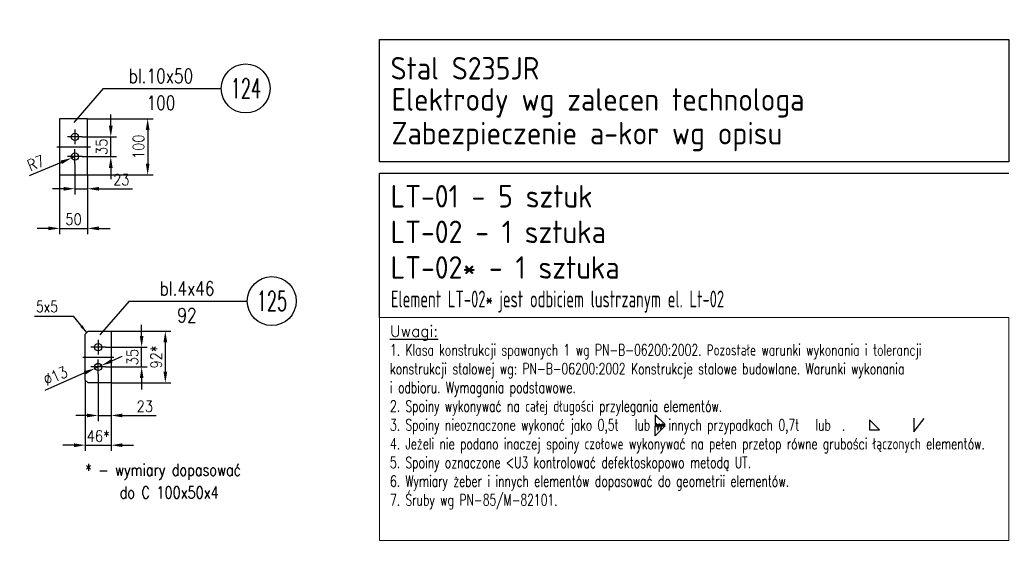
# Model space of a CAD drawing. Header units: millimetres. Extents: x -34919 to 306996, y -293018 to -145733.
# Tile 87 of 256: x 71153 to 72905, y -215484 to -214519. Entities that reach past the tile are written whole.
import ezdxf
from ezdxf.enums import TextEntityAlignment as Align
from ezdxf.lldxf.tags import DXFTag

# ---------------------------------------------------------------- set-up
doc = ezdxf.new("R2010")
doc.units = ezdxf.units.MM
doc.header["$LTSCALE"] = 3
doc.linetypes.add('DASHDOT', pattern=[25.4, 12.7, -6.35, 0, -6.35])
for name, color, linetype in [('CIENKA', 4, 'Continuous'), ('K-wypełnienia', 8, 'Continuous'), ('LAYER0', 7, 'Continuous'), ('OSIE_SYSTEMU', 4, 'CENTER'), ('oznaczenia', 4, 'Continuous'), ('P0', 7, 'Continuous'), ('poziome 1', 7, 'Continuous'), ('slupki', 7, 'Continuous')]:
    doc.layers.add(name, color=color, linetype=linetype)
doc.layers.add('OPISY', color=2, linetype='Continuous', lineweight=13)
doc.layers.add('SIATKA', color=5, linetype='Continuous', lineweight=18)
doc.styles.add('NOVE3', font='romans.shx', dxfattribs={"width": 0.7})
doc.styles.add('NOVE4', font='isocp.shx')
doc.styles.add('R20', font='romans.shx', dxfattribs={"width": 0.85})
doc.styles.add('R40', font='romans.shx', dxfattribs={"width": 0.8, "height": 40})
doc.styles.add('R50', font='romans.shx', dxfattribs={"width": 0.85, "height": 50})
doc.styles.add('WYMIAR1', font='ROMANS.shx', dxfattribs={"width": 0.7, "oblique": 15})
tags = doc.linetypes.add('CENTER', pattern=[2, 1.25, -0.25, 0.25, -0.25]).pattern_tags.tags
tags[10:11] = [DXFTag(74, 4), DXFTag(75, 0), DXFTag(340, '0'), DXFTag(46, 1.0), DXFTag(50, 0.0), DXFTag(44, 0.0), DXFTag(45, 0.0)]
tags[8:9] = [DXFTag(74, 4), DXFTag(75, 0), DXFTag(340, '0'), DXFTag(46, 1.0), DXFTag(50, 0.0), DXFTag(44, 0.0), DXFTag(45, 0.0)]
tags[6:7] = [DXFTag(74, 4), DXFTag(75, 0), DXFTag(340, '0'), DXFTag(46, 1.0), DXFTag(50, 0.0), DXFTag(44, 0.0), DXFTag(45, 0.0)]
tags[4:5] = [DXFTag(74, 4), DXFTag(75, 0), DXFTag(340, '0'), DXFTag(46, 1.0), DXFTag(50, 0.0), DXFTag(44, 0.0), DXFTag(45, 0.0)]
doc.dimstyles.new('NORM20', dxfattribs={"dimscale": 20, "dimtxt": 2, "dimasz": 1.5, "dimexe": 1, "dimexo": 1, "dimgap": 1, "dimtad": 1, "dimdec": 0, "dimzin": 0, "dimdsep": 46, "dimtxsty": 'WYMIAR1', "dimcen": 1.5, "dimclrd": 4, "dimclre": 4, "dimclrt": 3, "dimadec": 0, "dimazin": 0, "dimtfac": 1, "dimtdec": 0, "dimtmove": 2, "dimatfit": 3, "dimfxl": 1, "dimtolj": 1, "dimtzin": 0, "dimarcsym": 0})
doc.dimstyles.new('Skala 1_10', dxfattribs={"dimscale": 10, "dimtxt": 2, "dimasz": 2, "dimexe": 1, "dimexo": 0, "dimtad": 1, "dimdec": 0, "dimdsep": 46, "dimtxsty": 'R20', "dimcen": 0, "dimclrd": 4, "dimclre": 4, "dimclrt": 3, "dimadec": 0, "dimazin": 0, "dimtfac": 1, "dimtdec": 0, "dimtix": 1, "dimtmove": 0, "dimatfit": 2, "dimfxl": 1, "dimtolj": 1, "dimtzin": 0, "dimarcsym": 0})

# ---------------------------------------------------------------- blocks, each defined once
blk = doc.blocks.new('*D30')
at = {"layer": 'Defpoints', "color": 0, "transparency": 16777216}
for p in [(71315.4, -215072.9, 0), (71315.4, -215164.9, 0), (71411.8, -215164.9)]:
    blk.add_point(p, dxfattribs=at)
at = {"layer": 'SIATKA', "color": 4, "lineweight": -2, "transparency": 16777216}
for p, q in [((71315.4, -215072.9), (71421.8, -215072.9)), ((71411.8, -215092.9), (71411.8, -215144.9)), ((71315.4, -215164.9), (71421.8, -215164.9))]:
    blk.add_line(p, q, dxfattribs=at)
at = {"layer": 'SIATKA', "color": 4, "transparency": 16777216}
for points in [[(71408.5, -215092.9), (71415.2, -215092.9), (71411.8, -215072.9)], [(71408.5, -215144.9), (71415.2, -215144.9), (71411.8, -215164.9)]]:
    blk.add_solid(points, dxfattribs=at)
at = {"layer": 'SIATKA', "color": 3, "transparency": 16777216, "insert": (71395.6, -215118.9), "char_height": 20, "attachment_point": 5, "rotation": 90, "style": 'R20'}
blk.add_mtext('\\A1;92*', dxfattribs=at)
blk = doc.blocks.new('*D31')
at = {"layer": 'Defpoints', "color": 0, "transparency": 16777216}
for p in [(71305.4, -215101.4, 0), (71369.7, -215101.4), (71305.4, -215136.4)]:
    blk.add_point(p, dxfattribs=at)
at = {"layer": 'SIATKA', "color": 4, "lineweight": -2, "transparency": 16777216}
for p, q in [((71369.7, -215081.4), (71369.7, -215061.4)), ((71305.4, -215101.4), (71379.7, -215101.4)), ((71369.7, -215136.4), (71369.7, -215101.4)), ((71305.4, -215136.4), (71379.7, -215136.4)), ((71369.7, -215156.4), (71369.7, -215176.4))]:
    blk.add_line(p, q, dxfattribs=at)
at = {"layer": 'SIATKA', "color": 4, "transparency": 16777216}
for points in [[(71366.4, -215081.4), (71373, -215081.4), (71369.7, -215101.4)], [(71366.4, -215156.4), (71373, -215156.4), (71369.7, -215136.4)]]:
    blk.add_solid(points, dxfattribs=at)
at = {"layer": 'SIATKA', "color": 3, "transparency": 16777216, "insert": (71353.5, -215118.9), "char_height": 20, "attachment_point": 5, "rotation": 90, "style": 'R20'}
blk.add_mtext('\\A1;35', dxfattribs=at)
blk = doc.blocks.new('*D32')
at = {"layer": 'Defpoints', "color": 0, "transparency": 16777216}
for p in [(71292.4, -215149.4, 0), (71315.4, -215164.9, 0), (71292.4, -215222.8)]:
    blk.add_point(p, dxfattribs=at)
at = {"layer": 'SIATKA', "color": 4, "lineweight": -2, "transparency": 16777216}
for p, q in [((71292.4, -215149.4), (71292.4, -215232.8)), ((71315.4, -215164.9), (71315.4, -215232.8)), ((71272.4, -215222.8), (71252.4, -215222.8)), ((71292.4, -215222.8), (71315.4, -215222.8)), ((71335.4, -215222.8), (71395.4, -215222.8))]:
    blk.add_line(p, q, dxfattribs=at)
at = {"layer": 'SIATKA', "color": 4, "transparency": 16777216}
for points in [[(71272.4, -215219.5), (71272.4, -215226.1), (71292.4, -215222.8)], [(71335.4, -215219.5), (71335.4, -215226.1), (71315.4, -215222.8)]]:
    blk.add_solid(points, dxfattribs=at)
at = {"layer": 'SIATKA', "color": 3, "transparency": 16777216, "insert": (71375.4, -215206.5), "char_height": 20, "attachment_point": 5, "style": 'R20'}
blk.add_mtext('\\A1;23', dxfattribs=at)
blk = doc.blocks.new('*D33')
at = {"layer": 'Defpoints', "color": 0, "transparency": 16777216}
for p in [(71269.4, -215159.9), (71315.4, -215164.9), (71315.4, -215275.6)]:
    blk.add_point(p, dxfattribs=at)
at = {"layer": 'SIATKA', "color": 4, "lineweight": -2, "transparency": 16777216}
for p, q in [((71269.4, -215159.9), (71269.4, -215285.6)), ((71315.4, -215164.9), (71315.4, -215285.6)), ((71249.4, -215275.6), (71229.4, -215275.6)), ((71269.4, -215275.6), (71315.4, -215275.6)), ((71335.4, -215275.6), (71355.4, -215275.6))]:
    blk.add_line(p, q, dxfattribs=at)
at = {"layer": 'SIATKA', "color": 4, "transparency": 16777216}
for points in [[(71249.4, -215272.3), (71249.4, -215279), (71269.4, -215275.6)], [(71335.4, -215272.3), (71335.4, -215279), (71315.4, -215275.6)]]:
    blk.add_solid(points, dxfattribs=at)
at = {"layer": 'SIATKA', "color": 3, "transparency": 16777216, "insert": (71292.4, -215259.4), "char_height": 20, "attachment_point": 5, "style": 'R20'}
blk.add_mtext('\\A1;46*', dxfattribs=at)
blk = doc.blocks.new('*D34')
at = {"layer": 'Defpoints', "color": 0, "transparency": 16777216}
for p in [(71286.4, -215139.1, 0), (71298.3, -215133.8, 0)]:
    blk.add_point(p, dxfattribs=at)
at = {"layer": 'SIATKA', "color": 4, "lineweight": -2, "transparency": 16777216}
for p, q in [((71316.6, -215125.7), (71334.9, -215117.6)), ((71298.3, -215133.8), (71286.4, -215139.1)), ((71268.1, -215147.2), (71197.6, -215178.4))]:
    blk.add_line(p, q, dxfattribs=at)
at = {"layer": 'SIATKA', "color": 4, "transparency": 16777216}
for points in [[(71315.2, -215122.7), (71317.9, -215128.8), (71298.3, -215133.8)], [(71266.8, -215144.1), (71269.5, -215150.2), (71286.4, -215139.1)]]:
    blk.add_solid(points, dxfattribs=at)
at = {"layer": 'SIATKA', "color": 3, "transparency": 16777216, "insert": (71216.4, -215152.4), "char_height": 20, "attachment_point": 5, "rotation": 23.909, "style": 'R20'}
blk.add_mtext('\\A1;∅13', dxfattribs=at)
blk = doc.blocks.new('*D35')
at = {"layer": 'Defpoints', "color": 0, "transparency": 16777216}
for p in [(71250.9, -214775.5, 0), (71273.5, -214795), (71273.5, -214819.6)]:
    blk.add_point(p, dxfattribs=at)
at = {"layer": 'SIATKA', "color": 4, "lineweight": -2, "transparency": 16777216}
for p, q in [((71250.9, -214775.5), (71250.9, -214829.6)), ((71273.5, -214795), (71273.5, -214829.6)), ((71230.9, -214819.6), (71210.9, -214819.6)), ((71250.9, -214819.6), (71273.5, -214819.6)), ((71293.5, -214819.6), (71353.5, -214819.6))]:
    blk.add_line(p, q, dxfattribs=at)
at = {"layer": 'SIATKA', "color": 4, "transparency": 16777216}
for points in [[(71230.9, -214816.3), (71230.9, -214823), (71250.9, -214819.6)], [(71293.5, -214816.3), (71293.5, -214823), (71273.5, -214819.6)]]:
    blk.add_solid(points, dxfattribs=at)
at = {"layer": 'SIATKA', "color": 3, "transparency": 16777216, "insert": (71333.5, -214803.4), "char_height": 20, "attachment_point": 5, "style": 'R20'}
blk.add_mtext('\\A1;23', dxfattribs=at)
blk = doc.blocks.new('*D36')
at = {"layer": 'Defpoints', "color": 0, "transparency": 16777216}
for p in [(71223.5, -214795), (71273.5, -214795), (71273.5, -214890.1)]:
    blk.add_point(p, dxfattribs=at)
at = {"layer": 'SIATKA', "color": 4, "lineweight": -2, "transparency": 16777216}
for p, q in [((71223.5, -214795), (71223.5, -214900.1)), ((71273.5, -214795), (71273.5, -214900.1)), ((71203.5, -214890.1), (71183.5, -214890.1)), ((71223.5, -214890.1), (71273.5, -214890.1)), ((71293.5, -214890.1), (71313.5, -214890.1))]:
    blk.add_line(p, q, dxfattribs=at)
at = {"layer": 'SIATKA', "color": 4, "transparency": 16777216}
for points in [[(71203.5, -214886.7), (71203.5, -214893.4), (71223.5, -214890.1)], [(71293.5, -214886.7), (71293.5, -214893.4), (71273.5, -214890.1)]]:
    blk.add_solid(points, dxfattribs=at)
at = {"layer": 'SIATKA', "color": 3, "transparency": 16777216, "insert": (71248.5, -214873.8), "char_height": 20, "attachment_point": 5, "style": 'R20'}
blk.add_mtext('\\A1;50', dxfattribs=at)
blk = doc.blocks.new('*D37')
at = {"layer": 'Defpoints', "color": 0, "transparency": 16777216}
for p in [(71263.9, -214727.5), (71314.7, -214727.5), (71263.9, -214762.5)]:
    blk.add_point(p, dxfattribs=at)
at = {"layer": 'SIATKA', "color": 4, "lineweight": -2, "transparency": 16777216}
for p, q in [((71314.7, -214707.5), (71314.7, -214687.5)), ((71263.9, -214727.5), (71324.7, -214727.5)), ((71314.7, -214762.5), (71314.7, -214727.5)), ((71263.9, -214762.5), (71324.7, -214762.5)), ((71314.7, -214782.5), (71314.7, -214802.5))]:
    blk.add_line(p, q, dxfattribs=at)
at = {"layer": 'SIATKA', "color": 4, "transparency": 16777216}
for points in [[(71311.4, -214707.5), (71318.1, -214707.5), (71314.7, -214727.5)], [(71311.4, -214782.5), (71318.1, -214782.5), (71314.7, -214762.5)]]:
    blk.add_solid(points, dxfattribs=at)
at = {"layer": 'SIATKA', "color": 3, "transparency": 16777216, "insert": (71298.5, -214745), "char_height": 20, "attachment_point": 5, "rotation": 90, "style": 'R20'}
blk.add_mtext('\\A1;35', dxfattribs=at)
blk = doc.blocks.new('*D38')
at = {"layer": 'Defpoints', "color": 0, "transparency": 16777216}
for p in [(71273.5, -214695), (71273.5, -214795), (71380.4, -214795)]:
    blk.add_point(p, dxfattribs=at)
at = {"layer": 'SIATKA', "color": 4, "lineweight": -2, "transparency": 16777216}
for p, q in [((71273.5, -214695), (71390.4, -214695)), ((71380.4, -214715), (71380.4, -214775)), ((71273.5, -214795), (71390.4, -214795))]:
    blk.add_line(p, q, dxfattribs=at)
at = {"layer": 'SIATKA', "color": 4, "transparency": 16777216}
for points in [[(71377.1, -214715), (71383.7, -214715), (71380.4, -214695)], [(71377.1, -214775), (71383.7, -214775), (71380.4, -214795)]]:
    blk.add_solid(points, dxfattribs=at)
at = {"layer": 'SIATKA', "color": 3, "transparency": 16777216, "insert": (71364.1, -214745), "char_height": 20, "attachment_point": 5, "rotation": 90, "style": 'R20'}
blk.add_mtext('\\A1;100', dxfattribs=at)
blk = doc.blocks.new('*D39')
at = {"layer": 'Defpoints', "color": 0, "transparency": 16777216}
for p in [(71244.9, -214765), (71250.9, -214762.5)]:
    blk.add_point(p, dxfattribs=at)
at = {"layer": 'LAYER0', "color": 4, "lineweight": -2, "transparency": 16777216}
for p, q in [((71226.5, -214772.7), (71169.3, -214796.5)), ((71250.9, -214762.5), (71244.9, -214765))]:
    blk.add_line(p, q, dxfattribs=at)
at = {"layer": 'LAYER0', "color": 4, "transparency": 16777216}
blk.add_solid([(71225.2, -214769.6), (71227.8, -214775.7), (71244.9, -214765)], dxfattribs=at)
at = {"layer": 'LAYER0', "color": 3, "transparency": 16777216, "insert": (71181.5, -214773.8), "char_height": 20, "attachment_point": 5, "rotation": 22.6003, "style": 'R20'}
blk.add_mtext('\\A1;R7', dxfattribs=at)

msp = doc.modelspace()

# ---------------------------------------------------------------- linework, layer by layer
at = {"color": 4}
for p, q in [((71300.947, -214641.296), (71511.242, -214641.296)), ((71347.316, -215019.265, 0), (71557.611, -215019.265, 0))]:
    msp.add_line(p, q, dxfattribs=at)
at = {"color": 4, "lineweight": 30}
msp.add_lwpolyline([(71792.993, -214554.348), (72912.993, -214554.348), (72912.993, -214771.688), (71792.993, -214771.688)], close=True, dxfattribs=at)
at = {"color": 4, "lineweight": 18}
msp.add_lwpolyline([(71792.993, -215048.498), (72912.993, -215048.498), (72912.993, -215444.936), (71792.993, -215444.936)], close=True, dxfattribs=at)
at = {"color": 4}
for points in [[(72283.549, -215221.541), (72283.549, -215239.072), (72301.625, -215239.072), (72283.549, -215221.541)], [(72665.014, -215230.721), (72665.014, -215248.252), (72683.09, -215248.252), (72665.014, -215230.721)], [(72744.015, -215227.695), (72744.015, -215251.895), (72762.535, -215228.407)], [(72283.549, -215258.729), (72283.549, -215241.197), (72301.625, -215241.197), (72283.549, -215258.729)]]:
    msp.add_lwpolyline(points, dxfattribs=at)
at = {"layer": 'CIENKA', "linetype": 'Continuous'}
for p, q in [((71300.947, -214641.296), (71249.18, -214701.684)), ((71347.316, -215019.265, 0), (71295.549, -215079.653, 0))]:
    msp.add_line(p, q, dxfattribs=at)
at = {"layer": 'K-wypełnienia', "color": 1, "linetype": 'Continuous'}
for centre in [(71554.808, -214641.296), (71601.177, -215019.265, 0)]:
    msp.add_circle(centre, 43.566, dxfattribs=at)
at = {"layer": 'OSIE_SYSTEMU', "color": 4, "flags": 128}
msp.add_lwpolyline([(71218.501, -214744.978), (71278.501, -214744.978)], dxfattribs=at)
at = {"layer": 'OSIE_SYSTEMU', "color": 4, "elevation": 0, "flags": 128}
msp.add_lwpolyline([(71264.77, -215118.947), (71319.97, -215118.947)], dxfattribs=at)
at = {"layer": 'oznaczenia'}
msp.add_line((71178.888, -215046.183, 0), (71248.182, -215046.183, 0), dxfattribs=at)
at = {"layer": 'P0', "color": 4}
for p, q in [((71792.993, -214791.688), (72912.993, -214791.688)), ((71792.993, -215048.498), (71792.993, -214791.688))]:
    msp.add_line(p, q, dxfattribs=at)
at = {"layer": 'poziome 1', "color": 2}
for p, q in [((71274.37, -215072.947, 0), (71315.37, -215072.947, 0)), ((71269.37, -215159.947, 0), (71269.37, -215077.947, 0)), ((71315.37, -215164.947, 0), (71274.37, -215164.947, 0))]:
    msp.add_line(p, q, dxfattribs=at)
at = {"layer": 'poziome 1', "color": 2, "flags": 128}
for points in [[(71223.501, -214694.978), (71223.501, -214794.978), (71273.501, -214794.978), (71273.501, -214694.978), (71223.501, -214694.978)], [(71269.37, -215077.947), (71274.37, -215072.947)], [(71315.37, -215072.947), (71315.37, -215164.947)], [(71269.37, -215159.947), (71274.37, -215164.947)]]:
    msp.add_lwpolyline(points, dxfattribs=at)
at = {"layer": 'poziome 1', "color": 2}
for centre in [(71250.945, -214727.478, 0), (71250.945, -214762.478, 0), (71292.37, -215101.447, 0), (71292.37, -215136.447, 0)]:
    msp.add_circle(centre, 6.5, dxfattribs=at)
at = {"layer": 'slupki', "color": 4, "linetype": 'DASHDOT'}
for p, q in [((71250.945, -214714.478, 0), (71250.945, -214740.478, 0)), ((71250.945, -214775.478, 0), (71250.945, -214749.478, 0)), ((71292.37, -215088.447, 0), (71292.37, -215114.447, 0)), ((71292.37, -215149.447, 0), (71292.37, -215123.447, 0))]:
    msp.add_line(p, q, dxfattribs=at)
at = {"layer": 'slupki', "color": 4, "linetype": 'DASHDOT', "elevation": 0}
for points in [[(71263.945, -214727.478), (71237.945, -214727.478)], [(71263.945, -214762.478), (71237.945, -214762.478)], [(71305.37, -215101.447), (71279.37, -215101.447)], [(71305.37, -215136.447), (71279.37, -215136.447)]]:
    msp.add_lwpolyline(points, dxfattribs=at)

# ---------------------------------------------------------------- texts
at = {"color": 3, "lineweight": 30, "style": 'NOVE4'}
for s, p in [('Stal S235JR', (71812.758, -214625.393)), ('LT-01 - 5 sztuk', (71812.758, -214852.968)), ('LT-02 - 1 sztuka', (71812.758, -214916.25)), ('LT-02* - 1 sztuka', (71812.758, -214979.533))]:
    msp.add_text(s, height=40, dxfattribs=at).set_placement(p)
at = {"color": 3, "style": 'NOVE4'}
for s, p in [('Elektrody wg zalecen technologa', (71814.544, -214680.832)), ('Zabezpieczenie a-kor wg opisu', (71814.544, -214740.832))]:
    msp.add_text(s, height=40, dxfattribs=at).set_placement(p)
at = {"color": 3, "lineweight": 30, "style": 'NOVE4', "width": 0.7}
msp.add_text('Element LT-02* jest odbiciem lustrzanym el. Lt-02', height=30, dxfattribs=at).set_placement((71813.421, -215030.66))
at = {"color": 20, "attachment_point": 1, "style": 'NOVE3'}
for s, insert, char_height, width in [('{\\C1;Wytyczne montażowe\\P\\H0.83333x;\\C3;Podczas montażu należy bezwzględnie przestrzegać dopuszczalnych tolerancji z uwagi na ścisłe dopasowanie elementów amortyzujących ugięcia dźwigarów przekrycia auli.\\P\\H1.2x;\\C1;\\PZabezpieczenia antykorozyjne.\\C256;\\P\\H0.83333x;\\C3;Wszystkie elementy stalowe konstrukcji należy poddać ocynkowaniu ogniowemu.\\PKonstrukcje przeznaczone do cynkowania ogniowego powinny odpowiadać następującym warunkom:\\P\\pl900;^I1. Spoiny powinny być wykonane metodą półautomatyczną w osłonie gazów ochronnych. Nie zaleca się spawania elektrodą otuloną, ze względu na złą jakość powłoki cynkowej na spoinach.\\P^I2. Powierzchnia konstrukcji powinna być wolna od: zawalcowań, zgorzelin, odprysków po spawaniu, ostrych krawędzi, zanieczyszczeń farbami, olejami, emulsjami oraz innymi materiałami stosowanymi przy trasowaniu, znakowaniu, spawaniu, wierceniu itp. W przypadku spawania elektrodą należy dokładnie usunąć otulinę spawalniczą w celu zminimalizowania wad powłoki. Po ocynkowaniu uwydatnią się wady jakości powierzchni stali np. zawalcowania, rysy traserskie, zeszlifowania, pory, odpryski spawalnicze, wadliwe spoiny.\\P^I3. Elementy konstrukcyjne powinny posiadać odpowiednie otwory technologiczne do odpowietrzenia, swobodnego przepływu cynku zewnątrz i wewnątrz elementu oraz do podwieszenia (mogą być przyspawane uchwyty z blachy z otworami).\\P^I4. W przypadku powierzchni spawanych na zakładkę, spoina powinna być szczelna ze wszystkich stron (spawana na około), a nakładki szczelnie przylegać do konstrukcji. Przekroje skrzynkowe oraz powierzchnie nakładające się mogą powodować uszkodzenie konstrukcji - pękanie spoin.\\P^I5. Każdy element konstrukcyjny powinien składać się z jednego gatunku stali.\\P^I6. Konstrukcje nie powinny posiadać małych szczelin lub wnęk. Spoiny powinny być szczelne i zamknięte wokół elementu, ponieważ w przeciwnym przypadku mogą po cynkowaniu wylewać się z nich resztki topnika i kwasu pogarszając jakość powłoki (tzw. "krwawe wycieki").\\P^I7. Naddatek wymiarowy dla otworów pod śruby powinien wynosić 1 - 2 mm.\\PTermiczne oddziaływanie kąpieli cynkowej uwalnia w elementach naprężenia wewnętrzne, co może powodować odkształcenia. Szczególnie uwidacznia się to w elementach spawanych. Dotyczy to także dwuteowników spawanych, których odkształcenia po cynkowaniu mogą przekroczyć dopuszczalne normy, oraz nie usztywnionych arkuszy blach i otwartych kształtowników giętych.\\P\\C256;\\P\\pl0;\\H1.2x;\\C1;Malowanie konstrukcji.\\P\\H0.83333x;\\C3;Wszystkie elementy stalowe konstrukcji należy pomalować proszkowo na kolor RAL 9011}', (33837.901, -182331.101), 300, 16331.01415), ('{\\W1;\\L\\C2;Uwagi: \\P\\W0.7;\\l\\C4;1. Klasa konstrukcji spawanych 1 wg PN-B-06200:2002. Pozostałe warunki wykonania i tolerancji konstrukcji stalowej wg: PN-B-06200:2002 Konstrukcje stalowe budowlane. Warunki wykonania ^Ji odbioru. Wymagania podstawowe.  \\P2. Spoiny wykonywać na całej długości przylegania elementów. \\P3. Spoiny nieoznaczone wykonać jako 0,5t   lub w innych przypadkach 0,7t   lub  . \\P4. Jeżeli nie podano inaczej spoiny czołowe wykonywać na pełen przetop równe grubości łączonych elementów. \\P5. Spoiny oznaczone <U3 kontrolować defektoskopowo metodą UT. \\P6. Wymiary żeber i innych elementów dopasować do geometrii elementów. \\P7. Śruby wg PN-85/M-82101.}', (71811.656, -215062.892), 20, 1101.33766)]:
    msp.add_mtext(s, dxfattribs=dict(at, insert=insert, char_height=char_height, width=width))
at = {"layer": 'OPISY', "width": 0.8}
for s, height, style, p in [('bl.10x50', 25, 'R50', (71404.048, -214619.083)), ('100', 25, 'R50', (71404.048, -214666.685)), ('bl.4x46', 25, 'R50', (71450.417, -214997.052, 0)), ('5x5', 20, 'R40', (71201.368, -215029.119, 0)), ('92', 25, 'R50', (71450.417, -215044.654, 0)), ('* - wymiary dopasować', 21, 'R50', (71407.762, -215322.509, 0)), ('do C 100x50x4', 21, 'R50', (71418.646, -215359.747, 0))]:
    msp.add_text(s, height=height, dxfattribs=dict(at, style=style)).set_placement(p, align=Align.MIDDLE)
at = {"layer": 'OPISY', "color": 2, "style": 'R50', "width": 0.6}
for s, p in [('124', (71555.2, -214641.087)), ('125', (71601.569, -215019.056, 0))]:
    msp.add_text(s, height=35, dxfattribs=at).set_placement(p, align=Align.MIDDLE)

# ---------------------------------------------------------------- dimensions: what is measured, and where the dimension line sits
at = {"layer": 'LAYER0', "color": 1}
dim = msp.add_radius_dim(center=(71250.945, -214762.478, 0), mpoint=(71244.944, -214764.976, 0), dimstyle='Skala 1_10', dxfattribs=at)
dim.commit()
dim.dimension.update_dxf_attribs({"geometry": '*D39', "text_midpoint": (71187.727, -214788.793, 0), "dimtype": 164})
at = {"layer": 'SIATKA', "color": 42}
for base, p1, p2, picture, middle in [((71314.746, -214727.478), (71263.945, -214762.478), (71263.945, -214727.478), '*D37', (71314.746, -214744.978)), ((71369.714, -215101.447), (71305.37, -215136.447), (71305.37, -215101.447, 0), '*D31', (71369.714, -215118.947))]:
    dim = msp.add_linear_dim(base=base, p1=p1, p2=p2, angle=90, dimstyle='Skala 1_10', dxfattribs=at)
    dim.commit()
    dim.dimension.update_dxf_attribs({"geometry": picture, "text_midpoint": middle, "dimtype": 160})
dim = msp.add_linear_dim(base=(71380.386, -214794.978), p1=(71273.501, -214694.978), p2=(71273.501, -214794.978), angle=90, dimstyle='Skala 1_10', dxfattribs=at)
dim.commit()
dim.dimension.update_dxf_attribs({"geometry": '*D38', "text_midpoint": (71364.136, -214744.978)})
for base, p1, p2, picture, middle in [((71273.501, -214819.635), (71250.945, -214775.478, 0), (71273.501, -214794.978), '*D35', (71333.513, -214819.635)), ((71292.37, -215222.785), (71315.37, -215164.947, 0), (71292.37, -215149.447, 0), '*D32', (71375.382, -215222.785))]:
    dim = msp.add_linear_dim(base=base, p1=p1, p2=p2, dimstyle='Skala 1_10', dxfattribs=at)
    dim.commit()
    dim.dimension.update_dxf_attribs({"geometry": picture, "text_midpoint": middle, "dimtype": 160})
dim = msp.add_linear_dim(base=(71273.501, -214890.051), p1=(71223.501, -214794.978), p2=(71273.501, -214794.978), dimstyle='Skala 1_10', dxfattribs=at)
dim.commit()
dim.dimension.update_dxf_attribs({"geometry": '*D36', "text_midpoint": (71248.501, -214873.801)})
dim = msp.add_linear_dim(base=(71411.847, -215164.947), p1=(71315.37, -215072.947, 0), p2=(71315.37, -215164.947, 0), angle=90, text='<>*', dimstyle='Skala 1_10', dxfattribs=at)
dim.commit()
dim.dimension.update_dxf_attribs({"geometry": '*D30', "text_midpoint": (71395.597, -215118.947)})
dim = msp.add_diameter_dim_2p(p1=(71298.312, -215133.813, 0), p2=(71286.428, -215139.081, 0), dimstyle='Skala 1_10', dxfattribs=at)
dim.commit()
dim.dimension.update_dxf_attribs({"geometry": '*D34', "text_midpoint": (71222.956, -215167.22), "dimtype": 163})
dim = msp.add_linear_dim(base=(71315.37, -215275.619), p1=(71269.37, -215159.947), p2=(71315.37, -215164.947), text='<>*', dimstyle='Skala 1_10', dxfattribs=at)
dim.commit()
dim.dimension.update_dxf_attribs({"geometry": '*D33', "text_midpoint": (71292.37, -215275.619), "dimtype": 160})

# ---------------------------------------------------------------- leaders
at = {"layer": 'oznaczenia'}
msp.add_leader([(71271.87, -215075.447), (71248.182, -215046.183)], dimstyle='NORM20', override={"dimscale": 10, "dimcen": 17687.954211}, dxfattribs=at)

doc.saveas('drawing.dxf')
